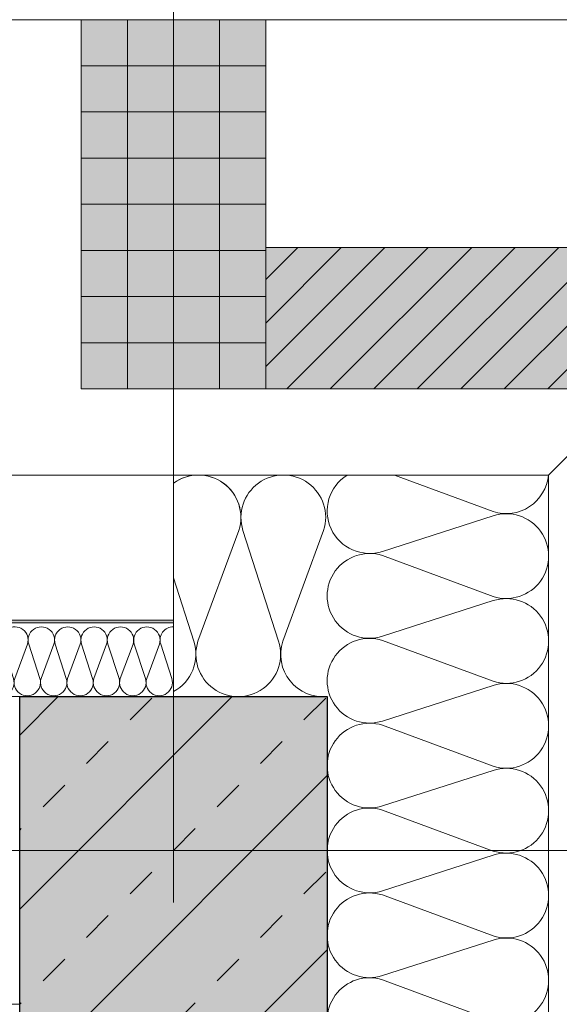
# Model space of a CAD drawing. Header units: metres. Extents: x -49 to 152, y -127 to 99.
# Tile 143 of 177: x -0.125 to 0.314, y -0.125 to 0.675. Entities that reach past the tile are written whole.
import ezdxf

# ---------------------------------------------------------------- set-up
doc = ezdxf.new("R2010")
doc.units = ezdxf.units.M
doc.header["$PDMODE"] = 1
doc.header["$PDSIZE"] = -2
for name, pattern in [('Achsen 01', [5.291531, 3.175, -1.058062, 0.352704, -0.705764]), ('ISO-07 Punktiert', [0.889, 0.127, -0.762]), ('VW-01 Strichlinie kurz', [2, 1, -1])]:
    doc.linetypes.add(name, pattern=pattern)
doc.layers.get('0').update_dxf_attribs({"lineweight": 25})
for name, color, linetype, lineweight, true_color in [('013_Beton und Stahlbetonarbeiten-000 Brüstung', 7, 'Continuous', 9, 0xa6a6a6), ('013_Beton und Stahlbetonarbeiten-000 Sichtbeton-331 tragende Au', 5, 'Continuous', 5, 0x0000ff), ('013_Beton und Stahlbetonarbeiten-000 Sichtbeton-334 Außenwandöf', 5, 'Continuous', 5, 0x0000ff), ('014_Fassadenarbeiten-000 Aufsicht Betonfertigteile', 7, 'Continuous', 9, 0xc0c0c0), ('014_Fassadenarbeiten-330 mineralische Dämmung', 7, 'Continuous', 9, 0x666666), ('032_Metallarbeiten-Fenster', 7, 'Continuous', 13, 0x444444), ('AV1-Achsen', 1, 'Achsen 01', 18, 0xff0000)]:
    doc.layers.add(name, color=color, linetype=linetype, lineweight=lineweight, true_color=true_color)
for name, color, linetype, lineweight in [('013_Beton und Stahlbetonarbeiten-000 Unterzüge', 7, 'ISO-07 Punktiert', 13), ('013_Beton und Stahlbetonarbeiten-330 Außenwände', 7, 'Continuous', 25), ('014_Fassadenarbeiten-330 Betonfertigteile vertikal', 7, 'Continuous', 9), ('014_Fassadenarbeiten-330 Mauerwerk 11.5cm', 7, 'Continuous', 9), ('039_Trockenbauarbeiten-alllg.', 7, 'Continuous', 9), ('_GRU (2D)', 7, 'Continuous', 9), ('_OG 3 (2D)', 7, 'Continuous', 9), ('Bemaßung-Bemaßung', 7, 'Continuous', 9)]:
    doc.layers.add(name, color=color, linetype=linetype, lineweight=lineweight)
doc.layers.get('0').freeze()
doc.styles.add('Arial', font='arial.ttf')
doc.dimstyles.new('COE 50', dxfattribs={"dimtxt": 100.872396, "dimasz": 0.001414, "dimexe": 0.001, "dimexo": 0.01, "dimgap": 0.001, "dimtad": 1, "dimdec": 3, "dimtxsty": 'Arial', "dimblk": 'VW_SLASH-3', "dimblk1": 'VW_SLASH-3', "dimblk2": 'VW_SLASH-3', "dimcen": 0, "dimadec": 3, "dimazin": 0, "dimtfac": 0.8, "dimtdec": 3, "dimtix": 1, "dimtmove": 0, "dimatfit": 0, "dimldrblk": 'VW_SLASH-2', "dimfxl": 0.002, "dimfxlon": 1, "dimfrac": 2, "dimtolj": 1, "dimarcsym": 0})

# ---------------------------------------------------------------- blocks, each defined once
blk = doc.blocks.new('Group-307')
at = {"layer": '014_Fassadenarbeiten-330 mineralische Dämmung', "transparency": 33554687, "flags": 128}
for points in [[(0.29832, 0, -0.001439), (0.29844, -0.00016, -0.324435), (0.29844, -0.0406, -0.324435), (0.26, -0.05317), (0.17, -0.0199, 0.324488), (0.13155, -0.03246, 0.324488), (0.13155, -0.07291, 0.324488), (0.17, -0.08547), (0.26, -0.05654, -0.324435), (0.29844, -0.0691, -0.324435), (0.29844, -0.10955, -0.324435), (0.26, -0.12211), (0.17, -0.08884, 0.54007), (0.12515, -0.125)], [(0.26, -0.12211, 0.324435), (0.29844, -0.10955, 0.324435), (0.29844, -0.0691, 0.324435), (0.26, -0.05654), (0.17, -0.08547, -0.324488), (0.13155, -0.07291, -0.324488), (0.13155, -0.03246, -0.324488), (0.17, -0.0199), (0.26, -0.05317, 0.727402), (0.29832, 0)], [(0.2214, 0), (0.17, -0.01652, -0.362439), (0.12907, 0)]]:
    blk.add_lwpolyline(points, format="xyb", dxfattribs=at)
blk = doc.blocks.new('Group-308')
at = {"layer": '014_Fassadenarbeiten-330 mineralische Dämmung', "transparency": 33554687}
blk.add_blockref('Group-307', (0, 0), dxfattribs=at)
blk = doc.blocks.new('Parametric Object-44')
at = {"layer": '014_Fassadenarbeiten-330 mineralische Dämmung', "color": 7, "transparency": 33554687}
blk.add_blockref('Group-308', (0, 0), dxfattribs=at)
at = {"layer": '014_Fassadenarbeiten-330 mineralische Dämmung', "color": 0, "flags": 1}
for tag in ['instanceID', 'prm0_value', 'prm1_value', 'prm2_value', 'prm3_value', 'prm4_value', 'prm5_value', 'prm6_value', 'IFC_UUID', 'prm0_name', 'prm0_type', 'prm1_name', 'prm1_type', 'prm2_name', 'prm2_type', 'prm3_name', 'prm3_type', 'prm4_name', 'prm4_type', 'prm5_name', 'prm5_type', 'prm6_name', 'prm6_type']:
    blk.add_attdef(tag, (0, 0.11688), '', height=0.00018, dxfattribs=at)
blk = doc.blocks.new('Group-310')
at = {"layer": '014_Fassadenarbeiten-330 mineralische Dämmung', "transparency": 33554687, "flags": 128}
for points in [[(-0.17066, -0.17, -1.372995), (-0.10509, -0.17), (-0.13836, -0.26, 1.372583), (-0.07279, -0.26), (-0.10172, -0.17, -1.372995), (-0.03615, -0.17), (-0.06942, -0.26, 1.372583), (-0.00385, -0.26), (-0.03277, -0.17, -1.372995), (0.0328, -0.17), (-0.00047, -0.26, 1.372583), (0.0651, -0.26), (0.03617, -0.17, -1.372995), (0.10174, -0.17), (0.06847, -0.26, 1.372583), (0.13404, -0.26), (0.10512, -0.17, -1.372995), (0.17069, -0.17), (0.13742, -0.26, 1.372583), (0.20299, -0.26), (0.17406, -0.17, -1.372995), (0.23963, -0.17)], [(0.06847, -0.26, 0.324435), (0.08104, -0.29844, 0.324435), (0.12148, -0.29844, 0.324435), (0.13404, -0.26), (0.10512, -0.17, -0.324488), (0.11768, -0.13155, -0.324488), (0.15813, -0.13155, -0.324488), (0.17069, -0.17), (0.13742, -0.26, 0.324435), (0.14998, -0.29844, 0.324435), (0.19042, -0.29844, 0.324435), (0.20299, -0.26), (0.17406, -0.17, -0.324488), (0.18662, -0.13155, -0.324488), (0.22707, -0.13155, -0.324488), (0.23963, -0.17), (0.20636, -0.26, 0.324435), (0.21893, -0.29844, 0.324435), (0.25937, -0.29844, 0.324435), (0.27193, -0.26), (0.24301, -0.17, -0.378487), (0.26127, -0.1282, -0.378487), (0.305, -0.14117)], [(0.305, -0.30486, -0.480712), (0.27531, -0.26), (0.305, -0.17968)]]:
    blk.add_lwpolyline(points, format="xyb", dxfattribs=at)
blk = doc.blocks.new('Group-311')
at = {"layer": '014_Fassadenarbeiten-330 mineralische Dämmung', "transparency": 33554687}
blk.add_blockref('Group-310', (0, 0), dxfattribs=at)
blk = doc.blocks.new('Parametric Object-45')
at = {"layer": '014_Fassadenarbeiten-330 mineralische Dämmung', "color": 7, "transparency": 33554687}
blk.add_blockref('Group-311', (0, 0), dxfattribs=at)
at = {"layer": '014_Fassadenarbeiten-330 mineralische Dämmung', "color": 0, "flags": 1}
for tag in ['instanceID', 'prm0_value', 'prm1_value', 'prm2_value', 'prm3_value', 'prm4_value', 'prm5_value', 'prm6_value', 'IFC_UUID', 'prm0_name', 'prm0_type', 'prm2_name', 'prm2_type', 'prm3_name', 'prm3_type', 'prm6_name', 'prm6_type', 'prm1_name', 'prm1_type', 'prm4_name', 'prm4_type', 'prm5_name', 'prm5_type']:
    blk.add_attdef(tag, (0.11536, -5.45477), '', height=0.00018, dxfattribs=at)
blk = doc.blocks.new('VW_SLASH-3')
at = {"color": 0, "linetype": 'ByBlock', "lineweight": -2, "transparency": 16777216}
blk.add_line((0, 0), (-1, 0), dxfattribs=at)
at = {"color": 0, "linetype": 'Continuous', "lineweight": 15, "transparency": 16777216, "flags": 128}
blk.add_lwpolyline([(0.5, 0.5), (-0.5, -0.5)], dxfattribs=at)
blk = doc.blocks.new('*D548')
at = {"layer": 'Bemaßung-Bemaßung', "color": 0, "lineweight": -2}
for p, q in [((3.575, 0), (3.725, 0)), ((3.675, -0.07069), (3.675, -21.52931)), ((3.575, -21.6), (3.725, -21.6))]:
    blk.add_line(p, q, dxfattribs=at)
at = {"layer": 'Defpoints', "color": 0}
for p in [(0, 0), (0, -21.6), (3.675, -21.6)]:
    blk.add_point(p, dxfattribs=at)
at = {"layer": 'Bemaßung-Bemaßung', "color": 0, "lineweight": -2, "xscale": 0.070693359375, "yscale": 0.070693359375, "zscale": 0.070693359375}
for p, rotation in [((3.675, 0), 90.00000000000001), ((3.675, -21.6), 270)]:
    blk.add_blockref('VW_SLASH-3', p, dxfattribs=dict(at, rotation=rotation))
at = {"layer": 'Bemaßung-Bemaßung', "color": 0, "insert": (3.53407, -10.8), "char_height": 0.151309, "attachment_point": 5, "rotation": 90, "style": 'Arial'}
blk.add_mtext('\\A1;21,60', dxfattribs=at)
blk = doc.blocks.new('VW_SLASH-2')
at = {"color": 0, "linetype": 'ByBlock', "lineweight": -2, "transparency": 16777216}
blk.add_line((0, 0), (-1, 0), dxfattribs=at)
at = {"color": 0, "linetype": 'Continuous', "lineweight": 15, "transparency": 16777216, "flags": 128}
blk.add_lwpolyline([(0.5, 0.5), (-0.5, -0.5)], dxfattribs=at)
blk = doc.blocks.new('*D549')
at = {"layer": 'Bemaßung-Bemaßung', "color": 0, "lineweight": -2}
for p, q in [((3.075, 0), (3.225, 0)), ((3.175, -5.32931), (3.175, -0.07069)), ((3.075, -5.4), (3.225, -5.4))]:
    blk.add_line(p, q, dxfattribs=at)
at = {"layer": 'Defpoints', "color": 0}
for p in [(0, 0), (3.175, 0), (0, -5.4)]:
    blk.add_point(p, dxfattribs=at)
at = {"layer": 'Bemaßung-Bemaßung', "color": 0, "lineweight": -2, "xscale": 0.070693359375, "yscale": 0.070693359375, "zscale": 0.070693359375}
for p, rotation in [((3.175, 0), 89.99999999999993), ((3.175, -5.4), 269.9999999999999)]:
    blk.add_blockref('VW_SLASH-3', p, dxfattribs=dict(at, rotation=rotation))
at = {"layer": 'Bemaßung-Bemaßung', "color": 0, "insert": (3.06438, -2.7), "char_height": 0.100872, "attachment_point": 5, "rotation": 90, "style": 'Arial'}
blk.add_mtext('\\A1;5,40', dxfattribs=at)
blk = doc.blocks.new('*D555')
at = {"layer": 'Bemaßung-Bemaßung', "color": 0, "linetype": 'Continuous', "lineweight": -2}
for p, q in [((2.175, 0.74569), (2.175, 0.81639)), ((2.075, 0.675), (2.225, 0.675)), ((2.175, 0.49), (2.175, 0.675)), ((2.075, 0.49), (2.225, 0.49)), ((2.175, 0.41931), (2.175, 0.34861))]:
    blk.add_line(p, q, dxfattribs=at)
at = {"layer": 'Defpoints', "color": 0}
for p in [(0.075, 0.675), (2.175, 0.675), (0.075, 0.49)]:
    blk.add_point(p, dxfattribs=at)
at = {"layer": 'Bemaßung-Bemaßung', "color": 0, "lineweight": -2, "xscale": 0.070693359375, "yscale": 0.070693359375, "zscale": 0.070693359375}
for p, rotation in [((2.175, 0.675), 270), ((2.175, 0.49), 90)]:
    blk.add_blockref('VW_SLASH-3', p, dxfattribs=dict(at, rotation=rotation))
at = {"layer": 'Bemaßung-Bemaßung', "color": 0, "insert": (2.36828, 0.5825), "char_height": 0.1008724, "attachment_point": 5, "rotation": 90, "style": 'Arial'}
blk.add_mtext('\\A1;18\\S5^ ;', dxfattribs=at)
blk = doc.blocks.new('*D556')
at = {"layer": 'Bemaßung-Bemaßung', "color": 0, "linetype": 'Continuous', "lineweight": -2}
for p, q in [((2.075, 0.49), (2.225, 0.49)), ((2.175, 0.14569), (2.175, 0.41931)), ((2.075, 0.075), (2.225, 0.075))]:
    blk.add_line(p, q, dxfattribs=at)
at = {"layer": 'Defpoints', "color": 0}
for p in [(0.075, 0.49), (2.175, 0.49), (0.675, 0.075)]:
    blk.add_point(p, dxfattribs=at)
at = {"layer": 'Bemaßung-Bemaßung', "color": 0, "lineweight": -2, "xscale": 0.070693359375, "yscale": 0.070693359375, "zscale": 0.070693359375}
for p, rotation in [((2.175, 0.49), 90), ((2.175, 0.075), 270)]:
    blk.add_blockref('VW_SLASH-3', p, dxfattribs=dict(at, rotation=rotation))
at = {"layer": 'Bemaßung-Bemaßung', "color": 0, "insert": (2.05758, 0.2825), "char_height": 0.1008724, "attachment_point": 5, "rotation": 90, "style": 'Arial'}
blk.add_mtext('\\A1;41\\S5^ ;', dxfattribs=at)
blk = doc.blocks.new('*D600')
at = {"layer": 'Bemaßung-Bemaßung', "color": 0, "lineweight": -2}
for p, q in [((1.575, 0.125), (1.725, 0.125)), ((1.675, 0.05431), (1.675, -5.45431)), ((1.575, -5.525), (1.725, -5.525))]:
    blk.add_line(p, q, dxfattribs=at)
at = {"layer": 'Defpoints', "color": 0}
for p in [(-0.125, 0.125), (-0.125, -5.525), (1.675, -5.525)]:
    blk.add_point(p, dxfattribs=at)
at = {"layer": 'Bemaßung-Bemaßung', "color": 0, "lineweight": -2, "xscale": 0.070693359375, "yscale": 0.070693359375, "zscale": 0.070693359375}
for p, rotation in [((1.675, 0.125), 90.00000000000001), ((1.675, -5.525), 270)]:
    blk.add_blockref('VW_SLASH-3', p, dxfattribs=dict(at, rotation=rotation))
at = {"layer": 'Bemaßung-Bemaßung', "color": 0, "insert": (1.56438, -2.7), "char_height": 0.100872, "attachment_point": 5, "rotation": 90, "style": 'Arial'}
blk.add_mtext('\\A1;5,65', dxfattribs=at)
blk = doc.blocks.new('*D608')
at = {"layer": 'Bemaßung-Bemaßung', "color": 0, "lineweight": -2}
for p, q in [((-5.4, 3.575), (-5.4, 3.725)), ((0, 3.575), (0, 3.725)), ((-0.07069, 3.675), (-5.32931, 3.675))]:
    blk.add_line(p, q, dxfattribs=at)
at = {"layer": 'Defpoints', "color": 0}
for p in [(-5.4, 3.675), (-5.4, 0), (0, 0)]:
    blk.add_point(p, dxfattribs=at)
at = {"layer": 'Bemaßung-Bemaßung', "color": 0, "lineweight": -2, "xscale": 0.070693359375, "yscale": 0.070693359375, "zscale": 0.070693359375}
for p, rotation in [((-5.4, 3.675), 180), ((0, 3.675), 360)]:
    blk.add_blockref('VW_SLASH-3', p, dxfattribs=dict(at, rotation=rotation))
at = {"layer": 'Bemaßung-Bemaßung', "color": 0, "insert": (-2.7, 3.78562), "char_height": 0.100872, "attachment_point": 5, "style": 'Arial'}
blk.add_mtext('\\A1;5,40', dxfattribs=at)
blk = doc.blocks.new('*D609')
at = {"layer": 'Bemaßung-Bemaßung', "color": 0, "lineweight": -2}
for p, q in [((-39.15, 4.075), (-39.15, 4.225)), ((0, 4.075), (0, 4.225)), ((-39.07931, 4.175), (-0.07069, 4.175))]:
    blk.add_line(p, q, dxfattribs=at)
at = {"layer": 'Defpoints', "color": 0}
for p in [(0, 4.175), (-39.15, 0), (0, 0)]:
    blk.add_point(p, dxfattribs=at)
at = {"layer": 'Bemaßung-Bemaßung', "color": 0, "lineweight": -2, "xscale": 0.070693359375, "yscale": 0.070693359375, "zscale": 0.070693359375, "rotation": 180}
blk.add_blockref('VW_SLASH-3', (-39.15, 4.175), dxfattribs=at)
at = {"layer": 'Bemaßung-Bemaßung', "color": 0, "lineweight": -2, "xscale": 0.070693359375, "yscale": 0.070693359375, "zscale": 0.070693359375}
blk.add_blockref('VW_SLASH-3', (0, 4.175), dxfattribs=at)
at = {"layer": 'Bemaßung-Bemaßung', "color": 0, "insert": (-19.575, 4.31593), "char_height": 0.151309, "attachment_point": 5, "style": 'Arial'}
blk.add_mtext('\\A1;39,15', dxfattribs=at)
blk = doc.blocks.new('*D611')
at = {"layer": 'Bemaßung-Bemaßung', "color": 0, "linetype": 'Continuous', "lineweight": -2}
for p, q in [((0.075, 2.575), (0.075, 2.725)), ((0.49, 2.575), (0.49, 2.725)), ((0.14569, 2.675), (0.41931, 2.675))]:
    blk.add_line(p, q, dxfattribs=at)
at = {"layer": 'Defpoints', "color": 0}
for p in [(0.49, 2.675), (0.075, 0.49), (0.49, 0.075)]:
    blk.add_point(p, dxfattribs=at)
at = {"layer": 'Bemaßung-Bemaßung', "color": 0, "lineweight": -2, "xscale": 0.070693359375, "yscale": 0.070693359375, "zscale": 0.070693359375, "rotation": 180}
blk.add_blockref('VW_SLASH-3', (0.075, 2.675), dxfattribs=at)
at = {"layer": 'Bemaßung-Bemaßung', "color": 0, "lineweight": -2, "xscale": 0.070693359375, "yscale": 0.070693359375, "zscale": 0.070693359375}
blk.add_blockref('VW_SLASH-3', (0.49, 2.675), dxfattribs=at)
at = {"layer": 'Bemaßung-Bemaßung', "color": 0, "insert": (0.2825, 2.79242), "char_height": 0.1008724, "attachment_point": 5, "style": 'Arial'}
blk.add_mtext('\\A1;41\\S5^ ;', dxfattribs=at)
blk = doc.blocks.new('*D612')
at = {"layer": 'Bemaßung-Bemaßung', "color": 0, "linetype": 'Continuous', "lineweight": -2}
for p, q in [((-0.075, 2.575), (-0.075, 2.725)), ((0.075, 2.575), (0.075, 2.725)), ((-0.14569, 2.675), (-0.21639, 2.675)), ((-0.075, 2.675), (0.075, 2.675)), ((0.14569, 2.675), (0.21639, 2.675))]:
    blk.add_line(p, q, dxfattribs=at)
at = {"layer": 'Defpoints', "color": 0}
for p in [(0.075, 2.675), (-0.075, 0.675), (0.075, 0.49)]:
    blk.add_point(p, dxfattribs=at)
at = {"layer": 'Bemaßung-Bemaßung', "color": 0, "lineweight": -2, "xscale": 0.070693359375, "yscale": 0.070693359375, "zscale": 0.070693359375}
blk.add_blockref('VW_SLASH-3', (-0.075, 2.675), dxfattribs=at)
at = {"layer": 'Bemaßung-Bemaßung', "color": 0, "lineweight": -2, "xscale": 0.070693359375, "yscale": 0.070693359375, "zscale": 0.070693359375, "rotation": 180}
blk.add_blockref('VW_SLASH-3', (0.075, 2.675), dxfattribs=at)
at = {"layer": 'Bemaßung-Bemaßung', "color": 0, "insert": (-0.15489, 2.80596), "char_height": 0.100872, "attachment_point": 5, "style": 'Arial'}
blk.add_mtext('\\A1;15', dxfattribs=at)
blk = doc.blocks.new('*D679')
at = {"layer": 'Bemaßung-Bemaßung', "color": 0, "lineweight": -2}
for p, q in [((-2.575, 2.075), (-2.575, 2.225)), ((-0.125, 2.075), (-0.125, 2.225)), ((-0.19569, 2.175), (-2.50431, 2.175))]:
    blk.add_line(p, q, dxfattribs=at)
at = {"layer": 'Defpoints', "color": 0}
for p in [(-2.575, 2.175), (-2.575, -0.125), (-0.125, -0.125)]:
    blk.add_point(p, dxfattribs=at)
at = {"layer": 'Bemaßung-Bemaßung', "color": 0, "lineweight": -2, "xscale": 0.070693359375, "yscale": 0.070693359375, "zscale": 0.070693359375, "rotation": 180}
blk.add_blockref('VW_SLASH-3', (-2.575, 2.175), dxfattribs=at)
at = {"layer": 'Bemaßung-Bemaßung', "color": 0, "lineweight": -2, "xscale": 0.070693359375, "yscale": 0.070693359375, "zscale": 0.070693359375}
blk.add_blockref('VW_SLASH-3', (-0.125, 2.175), dxfattribs=at)
at = {"layer": 'Bemaßung-Bemaßung', "color": 0, "insert": (-1.35, 2.28562), "char_height": 0.100872, "attachment_point": 5, "style": 'Arial'}
blk.add_mtext('\\A1;2,45', dxfattribs=at)
blk = doc.blocks.new('*D680')
at = {"layer": 'Bemaßung-Bemaßung', "color": 0, "lineweight": -2}
for p, q in [((-0.125, 2.075), (-0.125, 2.225)), ((0.125, 2.075), (0.125, 2.225)), ((0.05431, 2.175), (-0.05431, 2.175))]:
    blk.add_line(p, q, dxfattribs=at)
at = {"layer": 'Defpoints', "color": 0}
for p in [(-0.125, 2.175), (-0.125, -0.125), (0.125, -0.125)]:
    blk.add_point(p, dxfattribs=at)
at = {"layer": 'Bemaßung-Bemaßung', "color": 0, "lineweight": -2, "xscale": 0.070693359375, "yscale": 0.070693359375, "zscale": 0.070693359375, "rotation": 180}
blk.add_blockref('VW_SLASH-3', (-0.125, 2.175), dxfattribs=at)
at = {"layer": 'Bemaßung-Bemaßung', "color": 0, "lineweight": -2, "xscale": 0.070693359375, "yscale": 0.070693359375, "zscale": 0.070693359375}
blk.add_blockref('VW_SLASH-3', (0.125, 2.175), dxfattribs=at)
at = {"layer": 'Bemaßung-Bemaßung', "color": 0, "insert": (0, 2.2765), "char_height": 0.100872, "attachment_point": 5, "style": 'Arial'}
blk.add_mtext('\\A1;25', dxfattribs=at)
blk = doc.blocks.new('*D760')
at = {"layer": 'Bemaßung-Bemaßung', "color": 0, "linetype": 'Continuous', "lineweight": -2}
for p, q in [((1.075, -0.125), (1.225, -0.125)), ((1.175, -0.19569), (1.175, -5.20431)), ((1.075, -5.275), (1.225, -5.275))]:
    blk.add_line(p, q, dxfattribs=at)
at = {"layer": 'Defpoints', "color": 0}
for p in [(-0.125, -0.125), (-0.2, -5.275), (1.175, -5.275)]:
    blk.add_point(p, dxfattribs=at)
at = {"layer": 'Bemaßung-Bemaßung', "color": 0, "lineweight": -2, "xscale": 0.070693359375, "yscale": 0.070693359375, "zscale": 0.070693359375}
for p, rotation in [((1.175, -0.125), 90), ((1.175, -5.275), 270)]:
    blk.add_blockref('VW_SLASH-3', p, dxfattribs=dict(at, rotation=rotation))
at = {"layer": 'Bemaßung-Bemaßung', "color": 0, "insert": (1.06438, -2.7), "char_height": 0.100872, "attachment_point": 5, "rotation": 90, "style": 'Arial'}
blk.add_mtext('\\A1;5,15', dxfattribs=at)
blk = doc.blocks.new('*D761')
at = {"layer": 'Bemaßung-Bemaßung', "color": 0, "linetype": 'Continuous', "lineweight": -2}
for p, q in [((1.075, 0.125), (1.225, 0.125)), ((1.175, 0.05431), (1.175, -0.05431)), ((1.075, -0.125), (1.225, -0.125))]:
    blk.add_line(p, q, dxfattribs=at)
at = {"layer": 'Defpoints', "color": 0}
for p in [(-0.125, 0.125), (-0.125, -0.125), (1.175, -0.125)]:
    blk.add_point(p, dxfattribs=at)
at = {"layer": 'Bemaßung-Bemaßung', "color": 0, "lineweight": -2, "xscale": 0.070693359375, "yscale": 0.070693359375, "zscale": 0.070693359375}
for p, rotation in [((1.175, 0.125), 90), ((1.175, -0.125), 270)]:
    blk.add_blockref('VW_SLASH-3', p, dxfattribs=dict(at, rotation=rotation))
at = {"layer": 'Bemaßung-Bemaßung', "color": 0, "insert": (1.0735, 0), "char_height": 0.100872, "attachment_point": 5, "rotation": 90, "style": 'Arial'}
blk.add_mtext('\\A1;25', dxfattribs=at)
blk = doc.blocks.new('*D762')
at = {"layer": 'Bemaßung-Bemaßung', "color": 0, "linetype": 'Continuous', "lineweight": -2}
for p, q in [((1.075, 0.675), (1.225, 0.675)), ((1.175, 0.60431), (1.175, 0.19569)), ((1.075, 0.125), (1.225, 0.125))]:
    blk.add_line(p, q, dxfattribs=at)
at = {"layer": 'Defpoints', "color": 0}
for p in [(-0.075, 0.675), (-0.125, 0.125), (1.175, 0.125)]:
    blk.add_point(p, dxfattribs=at)
at = {"layer": 'Bemaßung-Bemaßung', "color": 0, "lineweight": -2, "xscale": 0.070693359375, "yscale": 0.070693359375, "zscale": 0.070693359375}
for p, rotation in [((1.175, 0.675), 90), ((1.175, 0.125), 270)]:
    blk.add_blockref('VW_SLASH-3', p, dxfattribs=dict(at, rotation=rotation))
at = {"layer": 'Bemaßung-Bemaßung', "color": 0, "insert": (1.0737, 0.4), "char_height": 0.100872, "attachment_point": 5, "rotation": 90, "style": 'Arial'}
blk.add_mtext('\\A1;55', dxfattribs=at)
blk = doc.blocks.new('*D786')
at = {"layer": 'Bemaßung-Bemaßung', "color": 0, "linetype": 'Continuous', "lineweight": -2}
for p, q in [((-1.225, 1.575), (-1.225, 1.725)), ((-0.125, 1.575), (-0.125, 1.725)), ((-0.19569, 1.675), (-1.15431, 1.675))]:
    blk.add_line(p, q, dxfattribs=at)
at = {"layer": 'Defpoints', "color": 0}
for p in [(-1.225, 1.675), (-0.125, -0.125), (-1.225, -3.375)]:
    blk.add_point(p, dxfattribs=at)
at = {"layer": 'Bemaßung-Bemaßung', "color": 0, "lineweight": -2, "xscale": 0.070693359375, "yscale": 0.070693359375, "zscale": 0.070693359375, "rotation": 180}
blk.add_blockref('VW_SLASH-3', (-1.225, 1.675), dxfattribs=at)
at = {"layer": 'Bemaßung-Bemaßung', "color": 0, "lineweight": -2, "xscale": 0.070693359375, "yscale": 0.070693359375, "zscale": 0.070693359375}
blk.add_blockref('VW_SLASH-3', (-0.125, 1.675), dxfattribs=at)
at = {"layer": 'Bemaßung-Bemaßung', "color": 0, "insert": (-0.675, 1.78562), "char_height": 0.100872, "attachment_point": 5, "style": 'Arial'}
blk.add_mtext('\\A1;1,10', dxfattribs=at)
blk = doc.blocks.new('*D787')
at = {"layer": 'Bemaßung-Bemaßung', "color": 0, "linetype": 'Continuous', "lineweight": -2}
for p, q in [((-0.125, 1.575), (-0.125, 1.725)), ((0.125, 1.575), (0.125, 1.725)), ((0.05431, 1.675), (-0.05431, 1.675))]:
    blk.add_line(p, q, dxfattribs=at)
at = {"layer": 'Defpoints', "color": 0}
for p in [(-0.125, 1.675), (0.125, 0.125), (-0.125, -0.125)]:
    blk.add_point(p, dxfattribs=at)
at = {"layer": 'Bemaßung-Bemaßung', "color": 0, "lineweight": -2, "xscale": 0.070693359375, "yscale": 0.070693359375, "zscale": 0.070693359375, "rotation": 180}
blk.add_blockref('VW_SLASH-3', (-0.125, 1.675), dxfattribs=at)
at = {"layer": 'Bemaßung-Bemaßung', "color": 0, "lineweight": -2, "xscale": 0.070693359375, "yscale": 0.070693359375, "zscale": 0.070693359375}
blk.add_blockref('VW_SLASH-3', (0.125, 1.675), dxfattribs=at)
at = {"layer": 'Bemaßung-Bemaßung', "color": 0, "insert": (0, 1.7765), "char_height": 0.100872, "attachment_point": 5, "style": 'Arial'}
blk.add_mtext('\\A1;25', dxfattribs=at)
blk = doc.blocks.new('*D788')
at = {"layer": 'Bemaßung-Bemaßung', "color": 0, "linetype": 'Continuous', "lineweight": -2}
for p, q in [((0.125, 1.575), (0.125, 1.725)), ((0.675, 1.575), (0.675, 1.725)), ((0.60431, 1.675), (0.19569, 1.675))]:
    blk.add_line(p, q, dxfattribs=at)
at = {"layer": 'Defpoints', "color": 0}
for p in [(0.125, 1.675), (0.125, 0.125), (0.675, 0.075)]:
    blk.add_point(p, dxfattribs=at)
at = {"layer": 'Bemaßung-Bemaßung', "color": 0, "lineweight": -2, "xscale": 0.070693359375, "yscale": 0.070693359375, "zscale": 0.070693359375, "rotation": 180}
blk.add_blockref('VW_SLASH-3', (0.125, 1.675), dxfattribs=at)
at = {"layer": 'Bemaßung-Bemaßung', "color": 0, "lineweight": -2, "xscale": 0.070693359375, "yscale": 0.070693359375, "zscale": 0.070693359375}
blk.add_blockref('VW_SLASH-3', (0.675, 1.675), dxfattribs=at)
at = {"layer": 'Bemaßung-Bemaßung', "color": 0, "insert": (0.4, 1.7763), "char_height": 0.100872, "attachment_point": 5, "style": 'Arial'}
blk.add_mtext('\\A1;55', dxfattribs=at)
blk = doc.blocks.new('Group-544')
at = {"layer": '014_Fassadenarbeiten-330 mineralische Dämmung', "transparency": 33554687, "flags": 128}
for points in [[(15.45887, -23.284, 0.513088), (15.46922, -23.27), (15.46022, -23.242, -1.372995), (15.48062, -23.242), (15.47027, -23.27, 1.372583), (15.49067, -23.27), (15.48167, -23.242, -1.372995), (15.50207, -23.242), (15.49172, -23.27, 1.372583), (15.51212, -23.27)], [(15.47027, -23.27, 1.372583), (15.49067, -23.27), (15.48167, -23.242, -1.372995), (15.50207, -23.242), (15.49172, -23.27, 1.372583), (15.51212, -23.27), (15.50312, -23.242, -1.372995), (15.52352, -23.242), (15.51317, -23.27, 1.372583), (15.53357, -23.27), (15.52457, -23.242, -1.372995), (15.54497, -23.242), (15.53462, -23.27, 1.372583), (15.55502, -23.27), (15.54602, -23.242, -1.372995), (15.56642, -23.242)], [(15.51317, -23.27, 0.324435), (15.51708, -23.28196, 0.324435), (15.52966, -23.28196, 0.324435), (15.53357, -23.27), (15.52457, -23.242, -0.324488), (15.52848, -23.23004, -0.324488), (15.54106, -23.23004, -0.324488), (15.54497, -23.242), (15.53462, -23.27, 0.324435), (15.53853, -23.28196, 0.324435), (15.55111, -23.28196, 0.324435), (15.55502, -23.27), (15.54602, -23.242, -0.324488), (15.54993, -23.23004, -0.324488), (15.56251, -23.23004, -0.324488), (15.56642, -23.242), (15.55607, -23.27, 0.324435), (15.55998, -23.28196, 0.324435), (15.57256, -23.28196, 0.324435), (15.57647, -23.27), (15.56747, -23.242, -0.324488), (15.57138, -23.23004, -0.324488), (15.58396, -23.23004, -0.324488), (15.58787, -23.242), (15.57752, -23.27, 0.719228), (15.59387, -23.28206)], [(15.59387, -23.25741), (15.58892, -23.242, -0.356824), (15.59387, -23.22937)]]:
    blk.add_lwpolyline(points, format="xyb", dxfattribs=at)
blk = doc.blocks.new('Group-548')
at = {"layer": '014_Fassadenarbeiten-330 mineralische Dämmung', "transparency": 33554687}
blk.add_blockref('Group-544', (0, 0), dxfattribs=at)
blk = doc.blocks.new('Parametric Object-78')
at = {"layer": '014_Fassadenarbeiten-330 mineralische Dämmung', "color": 7, "transparency": 33554687}
blk.add_blockref('Group-548', (0, 0), dxfattribs=at)
at = {"layer": '014_Fassadenarbeiten-330 mineralische Dämmung', "color": 0, "flags": 1}
for tag in ['prm0_value', 'prm1_value', 'prm2_value', 'prm3_value', 'prm4_value', 'prm5_value', 'prm6_value', 'IFC_UUID', 'instanceID', 'prm0_name', 'prm0_type', 'prm2_name', 'prm2_type', 'prm3_name', 'prm3_type', 'prm6_name', 'prm6_type', 'prm1_name', 'prm1_type', 'prm4_name', 'prm4_type', 'prm5_name', 'prm5_type']:
    blk.add_attdef(tag, (-0.135, 0.12315), '', height=0.00018, dxfattribs=at)
blk = doc.blocks.new('Group-871')
at = {"layer": 'AV1-Achsen'}
blk.add_line((0, -26.5), (0, 4.9), dxfattribs=at)
blk = doc.blocks.new('Group-879')
at = {"layer": 'AV1-Achsen'}
blk.add_line((-43.28443, 0), (4.26557, 0), dxfattribs=at)
blk = doc.blocks.new('GRU (2D)')
at = {"layer": 'AV1-Achsen', "color": 7}
for name in ['Group-871', 'Group-879']:
    blk.add_blockref(name, (0, 0), dxfattribs=at)
blk = doc.blocks.new('OG 3 (2D)')
at = {"layer": '014_Fassadenarbeiten-330 Betonfertigteile vertikal', "linetype": 'Continuous', "lineweight": 0}
blk.add_hatch(color=9, dxfattribs=at).paths.add_polyline_path([(-0.075, 0.675), (0.075, 0.675), (0.075, 0.375), (-0.075, 0.375)])
at = {"layer": '014_Fassadenarbeiten-330 Betonfertigteile vertikal', "linetype": 'Continuous', "lineweight": 9}
h = blk.add_hatch(dxfattribs=at)
h.set_pattern_fill('Stahlbetonfertigteil-1', color=8, style=0, pattern_type=2)
h.set_pattern_definition([(-90, (0, 0), (0.0375, 0), [])])
h.paths.add_polyline_path([(-0.075, 0.675), (0.075, 0.675), (0.075, 0.375), (-0.075, 0.375)])
at = {"layer": '014_Fassadenarbeiten-330 Betonfertigteile vertikal', "linetype": 'Continuous', "lineweight": 13}
h = blk.add_hatch(dxfattribs=at)
h.set_pattern_fill('Stahlbetonfertigteil', color=8, style=0, pattern_type=2)
h.set_pattern_definition([(0, (0, 0), (2e-18, -0.0375), [])])
h.paths.add_polyline_path([(-0.075, 0.675), (0.075, 0.675), (0.075, 0.375), (-0.075, 0.375)])
at = {"layer": '014_Fassadenarbeiten-330 Mauerwerk 11.5cm', "linetype": 'Continuous', "lineweight": 0, "true_color": 0xd19783}
blk.add_hatch(color=33, dxfattribs=at).paths.add_polyline_path([(0.075, 0.49), (0.49, 0.49), (0.49, 0.075), (0.375, 0.075), (0.375, 0.375), (0.075, 0.375)])
at = {"layer": '014_Fassadenarbeiten-330 Mauerwerk 11.5cm', "linetype": 'Continuous', "lineweight": 9}
h = blk.add_hatch(dxfattribs=at)
h.set_pattern_fill('Mauerwerk Münster', color=8, style=0, pattern_type=2)
h.set_pattern_definition([(45, (0, 0), (0.0176777, -0.0176777), [])])
h.paths.add_polyline_path([(0.075, 0.49), (0.49, 0.49), (0.49, 0.075), (0.375, 0.075), (0.375, 0.375), (0.075, 0.375)])
at = {"layer": '032_Metallarbeiten-Fenster', "linetype": 'Continuous', "lineweight": 0, "transparency": 33554687}
blk.add_hatch(color=181, dxfattribs=at).paths.add_polyline_path([(0, 0.185), (-0.17688, 0.185), (-0.17688, 0.187), (0, 0.187)])
at = {"layer": '014_Fassadenarbeiten-000 Aufsicht Betonfertigteile', "flags": 128}
for points in [[(-39.455, 0.305), (0.305, 0.305), (0.675, 0.675), (-39.825, 0.675)], [(0.305, -21.905), (0.305, 0.305), (0.675, 0.675), (0.675, -22.275)]]:
    blk.add_lwpolyline(points, close=True, dxfattribs=at)
at = {"layer": '014_Fassadenarbeiten-330 Betonfertigteile vertikal', "flags": 128}
blk.add_lwpolyline([(-0.075, 0.675), (0.075, 0.675), (0.075, 0.375), (-0.075, 0.375)], close=True, dxfattribs=at)
at = {"layer": '014_Fassadenarbeiten-330 Mauerwerk 11.5cm', "flags": 128}
blk.add_lwpolyline([(0.075, 0.49), (0.49, 0.49), (0.49, 0.075), (0.375, 0.075), (0.375, 0.375), (0.075, 0.375)], close=True, dxfattribs=at)
at = {"layer": '014_Fassadenarbeiten-330 mineralische Dämmung', "flags": 128}
blk.add_lwpolyline([(0, 0.125), (0, 0.305), (0.305, 0.305), (0.305, -5.45), (0.125, -5.45), (0.125, 0.125)], close=True, dxfattribs=at)
at = {"layer": '032_Metallarbeiten-Fenster', "color": 7, "linetype": 'Continuous', "lineweight": 9, "transparency": 33554687, "flags": 128}
blk.add_lwpolyline([(0, 0.185), (-0.17688, 0.185), (-0.17688, 0.187), (0, 0.187)], close=True, dxfattribs=at)
at = {"layer": '014_Fassadenarbeiten-330 mineralische Dämmung', "rotation": 90}
for name in ['Parametric Object-44', 'Parametric Object-45']:
    blk.add_blockref(name, (0, 0), dxfattribs=at)
at = {"layer": 'Bemaßung-Bemaßung', "linetype": 'Continuous'}
dim = blk.add_linear_dim(base=(0.075, 2.675), p1=(-0.075, 0.675), p2=(0.075, 0.49), text='15', dimstyle='COE 50', override={"dimtxt": 0.100872, "dimasz": 0.070693, "dimexe": 0.05, "dimgap": 0.05, "dimpost": '<>', "dimtxsty": 'Arial', "dimtix": 0, "dimtmove": 2, "dimfxl": 0.1}, dxfattribs=at)
dim.commit()
dim.dimension.update_dxf_attribs({"geometry": '*D612', "text_midpoint": (-0.15489, 2.80596), "dimtype": 160})
for base, p1, p2, text, picture, middle in [((0.49, 2.675), (0.075, 0.49), (0.49, 0.075), '41\\S5^ ;', '*D611', (0.2825, 2.79242)), ((0.125, 1.675), (0.675, 0.075), (0.125, 0.125), '55', '*D788', (0.4, 1.7763))]:
    dim = blk.add_linear_dim(base=base, p1=p1, p2=p2, text=text, dimstyle='COE 50', override={"dimtxt": 0.100872, "dimasz": 0.070693, "dimexe": 0.05, "dimgap": 0.05, "dimpost": '<>', "dimtxsty": 'Arial', "dimtmove": 2, "dimfxl": 0.1}, dxfattribs=at)
    dim.commit()
    dim.dimension.update_dxf_attribs({"geometry": picture, "text_midpoint": middle})
for base, p1, p2, text, override, picture, middle in [((2.175, 0.675), (0.075, 0.49), (0.075, 0.675), '18\\S5^ ;', {"dimtxt": 0.100872, "dimasz": 0.070693, "dimexe": 0.05, "dimgap": 0.05, "dimpost": '<>', "dimtxsty": 'Arial', "dimtix": 0, "dimtmove": 2, "dimfxl": 0.1}, '*D555', (2.36828, 0.5825)), ((2.175, 0.49), (0.675, 0.075), (0.075, 0.49), '41\\S5^ ;', {"dimtxt": 0.100872, "dimasz": 0.070693, "dimexe": 0.05, "dimgap": 0.05, "dimpost": '<>', "dimtxsty": 'Arial', "dimtmove": 2, "dimfxl": 0.1}, '*D556', (2.05758, 0.2825))]:
    dim = blk.add_linear_dim(base=base, p1=p1, p2=p2, angle=270, text=text, dimstyle='COE 50', override=override, dxfattribs=at)
    dim.commit()
    dim.dimension.update_dxf_attribs({"geometry": picture, "text_midpoint": middle})
at = {"layer": 'Bemaßung-Bemaßung', "color": 1}
dim = blk.add_linear_dim(base=(3.675, -21.6), p1=(0, 0), p2=(0, -21.6), angle=270, text='21,60', dimstyle='COE 50', override={"dimtxt": 0.151309, "dimasz": 0.070693, "dimexe": 0.05, "dimgap": 0.05, "dimpost": '<>', "dimtxsty": 'Arial', "dimtmove": 2, "dimfxl": 0.1}, dxfattribs=at)
dim.commit()
dim.dimension.update_dxf_attribs({"geometry": '*D548', "text_midpoint": (3.53407, -10.8)})
dim = blk.add_aligned_dim(p1=(0, -5.4), p2=(0, 0), distance=-3.175, text='5,40', dimstyle='COE 50', override={"dimtxt": 0.100872, "dimasz": 0.070693, "dimexe": 0.05, "dimgap": 0.05, "dimpost": '<>', "dimtxsty": 'Arial', "dimtmove": 2, "dimfxl": 0.1}, dxfattribs=at)
dim.commit()
dim.dimension.update_dxf_attribs({"geometry": '*D549', "text_midpoint": (3.06438, -2.7)})
at = {"color": 255}
blk.add_wipeout([(-2.575, -0.125), (-2.575, 0.125), (-0.125, 0.125), (-0.125, -0.125)], dxfattribs=at).dxf.layer = '013_Beton und Stahlbetonarbeiten-000 Brüstung'
at = {"layer": '013_Beton und Stahlbetonarbeiten-330 Außenwände', "linetype": 'Continuous', "lineweight": 0, "true_color": 0xc0c0c0}
blk.add_hatch(color=9, dxfattribs=at).paths.add_polyline_path([(-0.125, -5.525), (-0.125, 0.125), (0.125, 0.125), (0.125, -5.525)])
at = {"layer": '013_Beton und Stahlbetonarbeiten-330 Außenwände', "linetype": 'Continuous', "lineweight": 13}
h = blk.add_hatch(dxfattribs=at)
h.set_pattern_fill('Stahlbeton', color=251, style=0, pattern_type=2)
h.set_pattern_definition([(45, (0, 0), (0.0707107, -0.0707107), [0.025, -0.025])])
h.paths.add_polyline_path([(-0.125, -5.525), (-0.125, 0.125), (0.125, 0.125), (0.125, -5.525)])
h = blk.add_hatch(dxfattribs=at)
h.set_pattern_fill('Stahlbeton-1', color=251, style=0, pattern_type=2)
h.set_pattern_definition([(-135, (0.03106, -0.03313), (0.0707107, -0.0707107), [])])
h.paths.add_polyline_path([(-0.125, -5.525), (-0.125, 0.125), (0.125, 0.125), (0.125, -5.525)])
at = {"layer": '013_Beton und Stahlbetonarbeiten-000 Brüstung', "flags": 128}
blk.add_lwpolyline([(-2.575, -0.125), (-2.575, 0.125), (-0.125, 0.125), (-0.125, -0.125)], close=True, dxfattribs=at)
at = {"layer": '013_Beton und Stahlbetonarbeiten-000 Sichtbeton-331 tragende Au', "color": 30}
blk.add_solid([(-0.125, -0.125), (-0.075, -0.125), (-0.125, -5.525), (-0.075, -5.475)], dxfattribs=at)
at = {"layer": '013_Beton und Stahlbetonarbeiten-000 Sichtbeton-334 Außenwandöf', "color": 30}
blk.add_solid([(-0.125, -0.125), (-0.075, -0.125), (-0.125, 0.125), (-0.075, 0.125)], dxfattribs=at)
at = {"layer": '013_Beton und Stahlbetonarbeiten-000 Unterzüge', "linetype": 'VW-01 Strichlinie kurz'}
blk.add_line((-10.6, -7.95), (0.125, 0.125), dxfattribs=at)
at = {"layer": '013_Beton und Stahlbetonarbeiten-000 Unterzüge', "linetype": 'VW-01 Strichlinie kurz', "flags": 128}
blk.add_lwpolyline([(-0.125, 0.125), (-0.125, -0.125), (-2.575, -0.125), (-2.575, 0.125)], close=True, dxfattribs=at)
at = {"layer": '013_Beton und Stahlbetonarbeiten-330 Außenwände', "flags": 128}
blk.add_lwpolyline([(-0.125, -5.525), (-0.125, 0.125), (0.125, 0.125), (0.125, -5.525)], close=True, dxfattribs=at)
at = {"layer": '039_Trockenbauarbeiten-alllg.'}
blk.add_line((-0.125, 0), (-2.575, 0), dxfattribs=at)
at = {"layer": '014_Fassadenarbeiten-330 mineralische Dämmung', "rotation": 180}
blk.add_blockref('Parametric Object-78', (15.45887, -23.10232), dxfattribs=at)
at = {"layer": 'Bemaßung-Bemaßung', "color": 1}
dim = blk.add_linear_dim(base=(0, 4.175), p1=(-39.15, 0), p2=(0, 0), text='39,15', dimstyle='COE 50', override={"dimtxt": 0.151309, "dimasz": 0.070693, "dimexe": 0.05, "dimgap": 0.05, "dimpost": '<>', "dimtxsty": 'Arial', "dimtmove": 2, "dimfxl": 0.1}, dxfattribs=at)
dim.commit()
dim.dimension.update_dxf_attribs({"geometry": '*D609', "text_midpoint": (-19.575, 4.31593)})
dim = blk.add_aligned_dim(p1=(0, 0), p2=(-5.4, 0), distance=-3.675, text='5,40', dimstyle='COE 50', override={"dimtxt": 0.100872, "dimasz": 0.070693, "dimexe": 0.05, "dimgap": 0.05, "dimpost": '<>', "dimtxsty": 'Arial', "dimtmove": 2, "dimfxl": 0.1}, dxfattribs=at)
dim.commit()
dim.dimension.update_dxf_attribs({"geometry": '*D608', "text_midpoint": (-2.7, 3.78562)})
at = {"layer": 'Bemaßung-Bemaßung'}
for base, p1, p2, text, picture, middle in [((-2.575, 2.175), (-0.125, -0.125), (-2.575, -0.125), '2,45', '*D679', (-1.35, 2.28562)), ((-0.125, 2.175), (0.125, -0.125), (-0.125, -0.125), '25', '*D680', (0, 2.2765))]:
    dim = blk.add_linear_dim(base=base, p1=p1, p2=p2, text=text, dimstyle='COE 50', override={"dimtxt": 0.100872, "dimasz": 0.070693, "dimexe": 0.05, "dimgap": 0.05, "dimpost": '<>', "dimtxsty": 'Arial', "dimtmove": 2, "dimfxl": 0.1}, dxfattribs=at)
    dim.commit()
    dim.dimension.update_dxf_attribs({"geometry": picture, "text_midpoint": middle})
at = {"layer": 'Bemaßung-Bemaßung', "linetype": 'Continuous'}
for base, p1, p2, text, picture, middle in [((-1.225, 1.675), (-0.125, -0.125), (-1.225, -3.375), '1,10', '*D786', (-0.675, 1.78562)), ((-0.125, 1.675), (0.125, 0.125), (-0.125, -0.125), '25', '*D787', (0, 1.7765))]:
    dim = blk.add_linear_dim(base=base, p1=p1, p2=p2, text=text, dimstyle='COE 50', override={"dimtxt": 0.100872, "dimasz": 0.070693, "dimexe": 0.05, "dimgap": 0.05, "dimpost": '<>', "dimtxsty": 'Arial', "dimtmove": 2, "dimfxl": 0.1}, dxfattribs=at)
    dim.commit()
    dim.dimension.update_dxf_attribs({"geometry": picture, "text_midpoint": middle})
for base, p1, p2, text, picture, middle in [((1.175, 0.125), (-0.075, 0.675), (-0.125, 0.125), '55', '*D762', (1.0737, 0.4)), ((1.175, -0.125), (-0.125, 0.125), (-0.125, -0.125), '25', '*D761', (1.0735, 0)), ((1.175, -5.275), (-0.125, -0.125), (-0.2, -5.275), '5,15', '*D760', (1.06438, -2.7))]:
    dim = blk.add_linear_dim(base=base, p1=p1, p2=p2, angle=270, text=text, dimstyle='COE 50', override={"dimtxt": 0.100872, "dimasz": 0.070693, "dimexe": 0.05, "dimgap": 0.05, "dimpost": '<>', "dimtxsty": 'Arial', "dimtmove": 2, "dimfxl": 0.1}, dxfattribs=at)
    dim.commit()
    dim.dimension.update_dxf_attribs({"geometry": picture, "text_midpoint": middle})
at = {"layer": 'Bemaßung-Bemaßung'}
dim = blk.add_linear_dim(base=(1.675, -5.525), p1=(-0.125, 0.125), p2=(-0.125, -5.525), angle=270, text='5,65', dimstyle='COE 50', override={"dimtxt": 0.100872, "dimasz": 0.070693, "dimexe": 0.05, "dimgap": 0.05, "dimpost": '<>', "dimtxsty": 'Arial', "dimtmove": 2, "dimfxl": 0.1}, dxfattribs=at)
dim.commit()
dim.dimension.update_dxf_attribs({"geometry": '*D600', "text_midpoint": (1.56438, -2.7)})

msp = doc.modelspace()

# ---------------------------------------------------------------- block references
at = {"layer": '_OG 3 (2D)'}
msp.add_blockref('OG 3 (2D)', (0, 0), dxfattribs=at)

# ---------------------------------------------------------------- next in the draw order: block references
at = {"layer": '_GRU (2D)'}
msp.add_blockref('GRU (2D)', (0, 0), dxfattribs=at)

doc.saveas('drawing.dxf')
